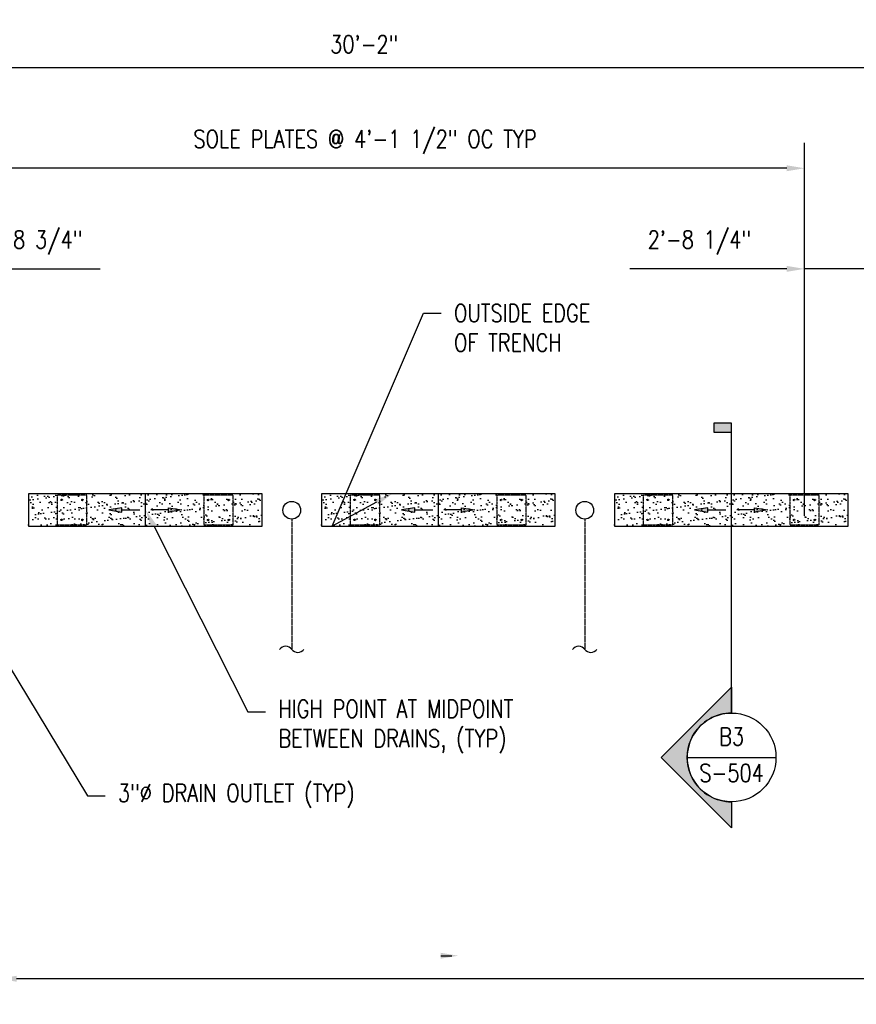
# Model space of a CAD drawing. Header units: inches. Extents: x -1118 to 4898, y -2233 to -529.
# Tile 92 of 124: x 271 to 553, y -2170 to -1837. Entities that reach past the tile are written whole.
import ezdxf
from ezdxf import colors
from ezdxf.entities.mleader import LeaderData, LeaderLine
from ezdxf.enums import TextEntityAlignment as Align
from ezdxf.math import Vec2, Vec3

# ---------------------------------------------------------------- set-up
doc = ezdxf.new("R2010")
doc.units = ezdxf.units.IN
doc.header["$MEASUREMENT"] = 0
doc.linetypes.add('Dash', pattern=[0.25, 0.125, -0.125])
doc.layers.get('0').update_dxf_attribs({"color": 241})
for name, color, linetype in [('A-FLOR-PATT', 8, 'Continuous'), ('A-FLOR-SLOPE', 172, 'Continuous'), ('G-ANNO-SYMB', 2, 'Continuous'), ('P-DRNS-PIPE', 3, 'Dash'), ('S-ANNO-DIMS', 1, 'Continuous'), ('S-ANNO-NOTE', 2, 'Continuous'), ('S-ANNO-SYMB', 2, 'Continuous'), ('S-ANNO-TEXT', 2, 'Continuous'), ('S-DOOR-SOLE', 131, 'Dash'), ('S-DOOR-TRNCH', 173, 'Continuous')]:
    doc.layers.add(name, color=color, linetype=linetype)
doc.styles.add('Annotative', font='romans.shx', dxfattribs={"width": 0.8, "height": 0.125})
doc.styles.add('Arial', font='romans.shx', dxfattribs={"width": 0.8})
doc.styles.add('ROMANS', font='romans.shx', dxfattribs={"width": 0.8})
doc.dimstyles.new('Annotative', dxfattribs={"dimscale": 0, "dimtxt": 0.125, "dimasz": 0.125, "dimexe": 0.18, "dimexo": 0.0625, "dimgap": 0.09, "dimtad": 1, "dimdec": 3, "dimzin": 3, "dimdsep": 46, "dimlunit": 4, "dimtxsty": 'Annotative', "dimcen": 0.09, "dimclrt": 2, "dimazin": 2, "dimtfac": 1, "dimtdec": 3, "dimtmove": 0, "dimatfit": 0, "dimfxl": 1, "dimtfill": 1, "dimfrac": 2, "dimtolj": 1, "dimtzin": 0, "dimarcsym": 0})

# ---------------------------------------------------------------- blocks, each defined once
blk = doc.blocks.new('*U11')
at = {"lineweight": -3}
blk.add_hatch(color=256, dxfattribs=at).paths.add_polyline_path([(-1.097837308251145e-15, 2.472109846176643), (-1.125592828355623e-15, 2.534609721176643), (-0.1249997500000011, 2.534609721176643), (-0.1249997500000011, 2.472109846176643)])
h = blk.add_hatch(color=256, dxfattribs=at)
edge = h.paths.add_edge_path()
edge.add_line((9.910201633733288e-16, -0.1302600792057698), (1.387776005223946e-16, -0.3124993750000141))
edge.add_line((1.387776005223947e-16, -0.3124993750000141), (-0.4947386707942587, 0.1822392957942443))
edge.add_line((-0.4947386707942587, 0.1822392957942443), (-2.775557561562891e-16, 0.6769779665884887))
edge.add_line((-3.006386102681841e-16, 0.6769779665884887), (-2.197081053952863e-16, 0.4947386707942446))
edge.add_arc((4.376976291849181e-16, 0.1822392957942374), 0.3124993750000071, 90.00000000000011, 270.0000000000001)
at = {"linetype": 'Continuous', "lineweight": -3}
blk.add_line((-2.197081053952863e-16, 0.4947386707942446), (-1.125592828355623e-15, 2.534609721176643), dxfattribs=at)
at = {"lineweight": -3}
for p, q in [((-3.006386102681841e-16, 0.6769779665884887), (-0.4947386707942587, 0.1822392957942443)), ((-0.4947386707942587, 0.1822392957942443), (1.387776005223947e-16, -0.3124993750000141)), ((-0.312499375, 0.1822392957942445), (0.3124993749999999, 0.1822392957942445))]:
    blk.add_line(p, q, dxfattribs=at)
at = {"lineweight": -3, "flags": 128}
blk.add_lwpolyline([(-1.097837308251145e-15, 2.472109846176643), (-1.125592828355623e-15, 2.534609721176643), (-0.1249997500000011, 2.534609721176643), (-0.1249997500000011, 2.472109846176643), (-1.097837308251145e-15, 2.472109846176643)], close=True, dxfattribs=at)
blk.add_lwpolyline([(9.910201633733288e-16, -0.1302600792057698), (1.387776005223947e-16, -0.3124993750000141), (-0.4947386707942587, 0.1822392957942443), (-3.006386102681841e-16, 0.6769779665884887), (-2.197081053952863e-16, 0.4947386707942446, 0.9999999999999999), (9.910201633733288e-16, -0.1302600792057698)], format="xyb", close=True, dxfattribs=at)
blk.add_lwpolyline([(-0.01562560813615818, -0.1302577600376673), (-0.01562560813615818, -0.1302577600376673)], dxfattribs=at)
blk.add_lwpolyline([(-0.01562560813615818, -0.1302577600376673), (-0.01562560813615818, -0.1302577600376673)], dxfattribs=at)
at = {"lineweight": -3}
blk.add_circle((-8.093050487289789e-17, 0.1822392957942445), 0.312499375, dxfattribs=at)
at = {"linetype": 'Continuous', "lineweight": -3, "style": 'Arial'}
blk.add_attdef('X#', text='', height=0.09375, dxfattribs=at).set_placement((-7.297380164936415e-15, 0.2291142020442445), align=Align.BOTTOM_CENTER)
blk.add_attdef('X-###', text='', height=0.09375, dxfattribs=at).set_placement((-7.297380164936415e-15, 0.1353643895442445), align=Align.TOP_CENTER)
blk = doc.blocks.new('*D87')
at = {"layer": 'S-ANNO-DIMS', "color": 0, "lineweight": -2, "transparency": 16777216}
for p, q in [((263.4975702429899, -2052.979701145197), (263.4975702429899, -2169.92916059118)), ((956.4975702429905, -2052.97731585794), (956.4975702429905, -2169.92916059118)), ((950.4975702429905, -2161.28916059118), (269.4975702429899, -2161.28916059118))]:
    blk.add_line(p, q, dxfattribs=at)
at = {"layer": 'S-ANNO-DIMS', "color": 0, "transparency": 16777216}
for points in [[(269.4975702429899, -2160.28916059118), (269.4975702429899, -2162.28916059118), (263.4975702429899, -2161.28916059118)], [(950.4975702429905, -2160.28916059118), (950.4975702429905, -2162.28916059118), (956.4975702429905, -2161.28916059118)]]:
    blk.add_solid(points, dxfattribs=at)
at = {"layer": 'S-ANNO-DIMS', "color": 2, "lineweight": -3, "transparency": 16777216, "insert": (610.1225702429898, -2153.397732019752), "char_height": 6, "width": 166.7663327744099, "attachment_point": 5, "style": 'Annotative'}
blk.add_mtext('\\A1;FLOOR DRAINS @ 8\'-3" OC TYP', dxfattribs=at)
blk = doc.blocks.new('*D92')
at = {"layer": 'S-ANNO-DIMS', "color": 0, "lineweight": -2, "transparency": 16777216}
for p, q in [((206.0103339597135, -1840.206042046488), (206.0103339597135, -1862.049589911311)), ((568.0103339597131, -1840.206042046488), (568.0103339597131, -1862.049589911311)), ((212.0103339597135, -1853.409589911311), (562.0103339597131, -1853.409589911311))]:
    blk.add_line(p, q, dxfattribs=at)
at = {"layer": 'S-ANNO-DIMS', "color": 0, "transparency": 16777216}
for points in [[(212.0103339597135, -1852.409589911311), (212.0103339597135, -1854.409589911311), (206.0103339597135, -1853.409589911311)], [(562.0103339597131, -1852.409589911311), (562.0103339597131, -1854.409589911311), (568.0103339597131, -1853.409589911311)]]:
    blk.add_solid(points, dxfattribs=at)
at = {"layer": 'S-ANNO-DIMS', "color": 2, "transparency": 16777216, "insert": (387.0103339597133, -1845.518161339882), "char_height": 6, "attachment_point": 5, "style": 'Annotative', "bg_fill": 3, "box_fill_scale": 1.25, "bg_fill_color": 256, "bg_fill_true_color": 13158600, "bg_fill_transparency": 0}
blk.add_mtext('\\A1;30\'-2"', dxfattribs=at)
blk = doc.blocks.new('TRENCH SOLE PLATE')
at = {"lineweight": -3, "ltscale": 0.25}
blk.add_lwpolyline([(-5, 5), (-5, -5), (5, -5), (5, 5)], close=True, dxfattribs=at)
for centre, radius in [((-3.499999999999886, 3.374999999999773), 0.25), ((3.5, 3.374999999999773), 0.2499999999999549), ((-3.499999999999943, -3.374999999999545), 0.2499999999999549), ((3.500000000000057, -3.374999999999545), 0.25)]:
    blk.add_circle(centre, radius, dxfattribs=at)
blk = doc.blocks.new('ARROW')
for p, q in [((-0.09375, -0.015625), (-0.09375, 0.015625)), ((-0.09375, 0.015625), (0, 0)), ((0, 0), (-0.09375, -0.015625))]:
    blk.add_line(p, q)
blk.add_lwpolyline([(-0.09375, 0), (-0.21875, 0)])
blk.add_solid([(-0.09375, 0.015625), (0, 0), (-0.09375, -0.015625)])
blk = doc.blocks.new('*D79')
at = {"layer": 'S-ANNO-DIMS', "color": 0, "lineweight": -2, "transparency": 16777216}
for p, q in [((206.0167397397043, -1918.409589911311), (206.0167397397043, -1912.769589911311)), ((238.7603818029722, -2004.876422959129), (238.7603818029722, -1912.769589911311)), ((200.0167397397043, -1921.409589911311), (194.0167397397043, -1921.409589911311)), ((206.0167397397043, -1921.409589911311), (238.7603818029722, -1921.409589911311)), ((244.7603818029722, -1921.409589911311), (297.8003818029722, -1921.409589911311))]:
    blk.add_line(p, q, dxfattribs=at)
at = {"layer": 'S-ANNO-DIMS', "color": 0, "transparency": 16777216}
for points in [[(200.0167397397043, -1920.409589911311), (200.0167397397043, -1922.409589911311), (206.0167397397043, -1921.409589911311)], [(244.7603818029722, -1920.409589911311), (244.7603818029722, -1922.409589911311), (238.7603818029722, -1921.409589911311)]]:
    blk.add_solid(points, dxfattribs=at)
at = {"layer": 'S-ANNO-DIMS', "color": 2, "transparency": 16777216, "insert": (274.2803818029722, -1912.518161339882), "char_height": 6, "attachment_point": 5, "style": 'Annotative', "bg_fill": 3, "box_fill_scale": 1.25, "bg_fill_color": 256, "bg_fill_true_color": 13158600, "bg_fill_transparency": 0}
blk.add_mtext('\\A1;2\'-8 3/4"', dxfattribs=at)
blk = doc.blocks.new('*D73')
at = {"layer": 'S-ANNO-DIMS', "color": 0, "lineweight": -2, "transparency": 16777216}
for p, q in [((238.7475702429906, -2004.876422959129), (238.7475702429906, -1878.769589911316)), ((535.7583026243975, -2004.877386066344), (535.7583026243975, -1878.769589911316)), ((529.7583026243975, -1887.409589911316), (244.7475702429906, -1887.409589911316))]:
    blk.add_line(p, q, dxfattribs=at)
at = {"layer": 'S-ANNO-DIMS', "color": 0, "transparency": 16777216}
for points in [[(244.7475702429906, -1886.409589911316), (244.7475702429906, -1888.409589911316), (238.7475702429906, -1887.409589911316)], [(529.7583026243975, -1886.409589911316), (529.7583026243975, -1888.409589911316), (535.7583026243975, -1887.409589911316)]]:
    blk.add_solid(points, dxfattribs=at)
at = {"layer": 'S-ANNO-DIMS', "color": 2, "transparency": 16777216, "insert": (387.2529364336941, -1878.518161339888), "char_height": 6, "attachment_point": 5, "style": 'Annotative', "bg_fill": 3, "box_fill_scale": 1.25, "bg_fill_color": 256, "bg_fill_true_color": 13158600, "bg_fill_transparency": 0}
blk.add_mtext('\\A1;SOLE PLATES @ 4\'-1 1/2" OC TYP', dxfattribs=at)
blk = doc.blocks.new('*D74')
at = {"layer": 'S-ANNO-DIMS', "color": 0, "lineweight": -2, "transparency": 16777216}
for p, q in [((535.7583026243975, -2004.877386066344), (535.7583026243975, -1912.769589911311)), ((568.0209706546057, -1918.409589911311), (568.0209706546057, -1912.769589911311)), ((529.7583026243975, -1921.409589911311), (476.7183026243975, -1921.409589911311)), ((568.0209706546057, -1921.409589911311), (535.7583026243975, -1921.409589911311)), ((574.0209706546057, -1921.409589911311), (580.0209706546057, -1921.409589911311))]:
    blk.add_line(p, q, dxfattribs=at)
at = {"layer": 'S-ANNO-DIMS', "color": 0, "transparency": 16777216}
for points in [[(529.7583026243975, -1920.409589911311), (529.7583026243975, -1922.409589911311), (535.7583026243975, -1921.409589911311)], [(574.0209706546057, -1920.409589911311), (574.0209706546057, -1922.409589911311), (568.0209706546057, -1921.409589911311)]]:
    blk.add_solid(points, dxfattribs=at)
at = {"layer": 'S-ANNO-DIMS', "color": 2, "transparency": 16777216, "insert": (500.2383026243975, -1912.518161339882), "char_height": 6, "attachment_point": 5, "style": 'Annotative', "bg_fill": 3, "box_fill_scale": 1.25, "bg_fill_color": 256, "bg_fill_true_color": 13158600, "bg_fill_transparency": 0}
blk.add_mtext('\\A1;2\'-8 1/4"', dxfattribs=at)
blk = doc.blocks.new('_DotSmall')
at = {"color": 0, "linetype": 'ByBlock', "const_width": 0.5}
blk.add_lwpolyline([(-0.0625, 0, 1), (0.0625, 0, 1)], format="xyb", close=True, dxfattribs=at)

msp = doc.modelspace()

# ---------------------------------------------------------------- hatches: boundary and pattern name
at = {"layer": 'A-FLOR-PATT'}
h = msp.add_hatch(dxfattribs=at)
h.set_pattern_fill('AR-SAND', color=256, scale=2)
h.set_pattern_definition([(37.50000000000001, (-594.125, -1290.386573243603), (-0.1259867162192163, 3.853647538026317), [0, -3.04, 0, -3.4, 0, -3.25]), (7.499999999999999, (-594.125, -1290.386573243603), (3.539553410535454, 5.644292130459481), [0, -1.64, 0, -2.74, 0, -1.05]), (327.5, (-596.585, -1290.386573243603), (6.22828372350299, 0.01131810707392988), [0, -1, 0, -3.6, 0, -4.7]), (317.5, (-596.585, -1290.386573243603), (6.012253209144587, 1.755351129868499), [0, -0.5, 0, -2.36, 0, -2.7])])
h.paths.add_polyline_path([(352.4975702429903, -1997.379771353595), (273.4975702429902, -1997.379771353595), (273.4975702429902, -2008.379771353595), (352.4975702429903, -2008.379771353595)])
h = msp.add_hatch(dxfattribs=at)
h.set_pattern_fill('AR-SAND', color=256, scale=2)
h.set_pattern_definition([(37.50000000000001, (-495.1249999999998, -1290.386573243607), (-0.1259867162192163, 3.853647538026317), [0, -3.04, 0, -3.4, 0, -3.25]), (7.499999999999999, (-495.1249999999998, -1290.386573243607), (3.539553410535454, 5.644292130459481), [0, -1.64, 0, -2.74, 0, -1.05]), (327.5, (-497.5849999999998, -1290.386573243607), (6.22828372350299, 0.01131810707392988), [0, -1, 0, -3.6, 0, -4.7]), (317.5, (-497.5849999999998, -1290.386573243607), (6.012253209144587, 1.755351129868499), [0, -0.5, 0, -2.36, 0, -2.7])])
h.paths.add_polyline_path([(451.4975702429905, -1997.379771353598), (372.4975702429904, -1997.379771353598), (372.4975702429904, -2008.379771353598), (451.4975702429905, -2008.379771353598)])
h = msp.add_hatch(dxfattribs=at)
h.set_pattern_fill('AR-SAND', color=256, scale=2)
h.set_pattern_definition([(37.50000000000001, (-396.1250000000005, -1290.386573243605), (-0.1259867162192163, 3.853647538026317), [0, -3.04, 0, -3.4, 0, -3.25]), (7.499999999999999, (-396.1250000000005, -1290.386573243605), (3.539553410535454, 5.644292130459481), [0, -1.64, 0, -2.74, 0, -1.05]), (327.5, (-398.5850000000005, -1290.386573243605), (6.22828372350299, 0.01131810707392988), [0, -1, 0, -3.6, 0, -4.7]), (317.5, (-398.5850000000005, -1290.386573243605), (6.012253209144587, 1.755351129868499), [0, -0.5, 0, -2.36, 0, -2.7])])
h.paths.add_polyline_path([(550.4975702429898, -1997.379771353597), (471.4975702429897, -1997.379771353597), (471.4975702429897, -2008.379771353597), (550.4975702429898, -2008.379771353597)])

# ---------------------------------------------------------------- linework, layer by layer
at = {"layer": 'A-FLOR-SLOPE', "lineweight": -3}
for p, q in [((312.9975702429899, -1997.379771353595), (312.9975702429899, -2008.379771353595)), ((411.9975702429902, -1997.379771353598), (411.9975702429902, -2008.379771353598)), ((510.9975702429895, -1997.379771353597), (510.9975702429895, -2008.379771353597))]:
    msp.add_line(p, q, dxfattribs=at)
at = {"layer": 'P-DRNS-PIPE', "lineweight": -3}
for p, q in [((362.49757024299, -2005.9797011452), (362.49757024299, -2049.979701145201)), ((461.4975702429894, -2005.979701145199), (461.4975702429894, -2049.979701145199))]:
    msp.add_line(p, q, dxfattribs=at)
at = {"layer": 'P-DRNS-PIPE', "linetype": 'Continuous', "lineweight": -3}
for centre in [(362.49757024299, -2002.9797011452), (461.4975702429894, -2002.979701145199)]:
    msp.add_circle(centre, 3, dxfattribs=at)
for centre, radius, start, end in [((360.43507024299, -2051.526576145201), 2.578125, 36.8698976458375, 143.1301023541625), ((459.4350702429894, -2051.526576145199), 2.578125, 36.8698976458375, 143.1301023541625), ((364.56007024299, -2048.4328261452), 2.578125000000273, 216.8698976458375, 323.1301023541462), ((463.5600702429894, -2048.432826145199), 2.578125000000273, 216.8698976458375, 323.1301023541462)]:
    msp.add_arc(centre, radius, start, end, dxfattribs=at)
at = {"layer": 'S-DOOR-TRNCH', "lineweight": -3}
for points in [[(352.4975702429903, -1997.379771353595), (273.4975702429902, -1997.379771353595), (273.4975702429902, -2008.379771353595), (352.4975702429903, -2008.379771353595)], [(451.4975702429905, -1997.379771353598), (372.4975702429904, -1997.379771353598), (372.4975702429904, -2008.379771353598), (451.4975702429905, -2008.379771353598)], [(550.4975702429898, -1997.379771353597), (471.4975702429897, -1997.379771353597), (471.4975702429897, -2008.379771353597), (550.4975702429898, -2008.379771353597)]]:
    msp.add_lwpolyline(points, close=True, dxfattribs=at)

# ---------------------------------------------------------------- block references
at = {"layer": 'G-ANNO-SYMB', "lineweight": -3}
ref = msp.add_blockref('*U11', (511.1225702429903, -2095.258769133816), dxfattribs=dict(at, xscale=48, yscale=48, zscale=48))
ref.add_attrib('X-###', 'S-504', dxfattribs={"layer": 'S-ANNO-SYMB', "color": 1, "linetype": 'Continuous', "lineweight": -2, "height": 6, "style": 'ROMANS', "width": 0.8000000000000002}).set_placement((511.1225702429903, -2088.761278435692), align=Align.TOP_CENTER)
ref.add_attrib('X#', 'B3', dxfattribs={"layer": 'S-ANNO-TEXT', "color": 1, "linetype": 'Continuous', "lineweight": -2, "height": 6, "style": 'ROMANS', "width": 0.8000000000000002}).set_placement((511.1225702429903, -2084.261287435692), align=Align.BOTTOM_CENTER)
at = {"layer": 'S-ANNO-SYMB', "xscale": -48, "yscale": 48, "zscale": 48, "rotation": 359.9999999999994}
for p in [(300.6250933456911, -2002.879771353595), (399.6250933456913, -2002.879771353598), (498.6250933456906, -2002.879771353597)]:
    msp.add_blockref('ARROW', p, dxfattribs=at)
at = {"layer": 'S-ANNO-SYMB', "xscale": 48, "yscale": 48, "zscale": 48}
for p in [(325.3700471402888, -2002.879771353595), (424.370047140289, -2002.879771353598), (523.3700471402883, -2002.879771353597)]:
    msp.add_blockref('ARROW', p, dxfattribs=at)
at = {"layer": 'S-DOOR-SOLE'}
for p in [(288.2475702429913, -2002.876422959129), (337.7475702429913, -2002.876422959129), (387.2475702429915, -2002.876422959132), (436.7475702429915, -2002.876422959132), (486.2475702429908, -2002.876422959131), (535.7475702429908, -2002.876422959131)]:
    msp.add_blockref('TRENCH SOLE PLATE', p, dxfattribs=at)

# ---------------------------------------------------------------- dimensions: what is measured, and where the dimension line sits
at = {"layer": 'S-ANNO-DIMS'}
dim = msp.add_linear_dim(base=(568.0103339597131, -1853.409589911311), p1=(206.0103339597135, -1837.206042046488), p2=(568.0103339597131, -1837.206042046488), dimstyle='Annotative', override={"dimpost": '\\X'}, dxfattribs=at)
dim.commit()
dim.dimension.update_dxf_attribs({"geometry": '*D92', "text_midpoint": (387.0103339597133, -1845.518161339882)})
at = {"layer": 'S-ANNO-DIMS', "lineweight": -3}
dim = msp.add_linear_dim(base=(263.4975702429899, -2161.28916059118), p1=(956.4975702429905, -2049.97731585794), p2=(263.4975702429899, -2049.979701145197), angle=180, text='FLOOR DRAINS @ 8\'-3" OC TYP', dimstyle='Annotative', override={"dimpost": '\\X', "dimtfill": 0}, dxfattribs=at)
dim.commit()
dim.dimension.update_dxf_attribs({"geometry": '*D87', "text_midpoint": (610.1225702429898, -2161.28916059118), "dimtype": 160})

# ---------------------------------------------------------------- leaders
at = {"layer": 'S-ANNO-DIMS'}
ml = msp.add_multileader_mtext('Standard', dxfattribs=at)
ml.set_content('', color=256, style='Annotative')
ml.set_leader_properties(color=1, linetype='ByLayer', lineweight=-1)
ml.build(insert=Vec2(0, 0))
ml.multileader.update_dxf_attribs({"has_dogleg": 0, "text_right_attachment_type": 3, "dogleg_length": 0.125, "arrow_head_size": 6, "scale": 48})
ctx = ml.context
ctx.base_point, ctx.scale, ctx.char_height, ctx.arrow_head_size, ctx.landing_gap_size, ctx.plane_origin = Vec3(407.8892006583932, -2153.511012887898), 48, 6, 6, 4.32, Vec3(397.8179751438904, -2153.511012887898)
ctx.right_attachment, ctx.text_align_type = 3, 2
notes = []
notes.append((ctx, [(0, (1, 1, 0), (422.5292006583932, -2153.511012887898), (-1, 0), 6, [(0, [(418.8179751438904, -2153.511012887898)], 0, [])])]))
ctx.mtext.insert, ctx.mtext.alignment, ctx.mtext.flow_direction = Vec3(412.209200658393, -2150.511012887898), 3, 5
at = {"layer": 'S-ANNO-NOTE', "lineweight": -3}
ml = msp.add_multileader_mtext('Standard', dxfattribs=at)
ml.set_content('SOLE\\PPLATES', color=256, style='Annotative')
ml.set_leader_properties(color=1, linetype='ByLayer', lineweight=-1)
ml.build(insert=Vec2(0, 0))
ml.multileader.update_dxf_attribs({"text_right_attachment_type": 3, "dogleg_length": 0.125, "arrow_head_size": 6, "scale": 48})
ctx = ml.context
ctx.base_point, ctx.scale, ctx.char_height, ctx.arrow_head_size, ctx.landing_gap_size, ctx.plane_origin = Vec3(-914.109005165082, -1947.272363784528), 48, 6, 6, 4.32, Vec3(-893.0239461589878, -1936.103476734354)
ctx.right_attachment = 3
notes.append((ctx, [(1, (1, 1, 0), (-920.109005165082, -1947.272363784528), (1, 0), 6, [(1, [(-930.2741739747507, -1997.877386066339)], 0, [])])]))
ctx.mtext.insert, ctx.mtext.width, ctx.mtext.flow_direction = Vec3(-909.7890051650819, -1944.272363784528), 54.2787093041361, 5
ml = msp.add_multileader_mtext('Standard', dxfattribs=at)
ml.set_content('OUTSIDE EDGE\\POF TRENCH', color=256, style='Annotative')
ml.set_leader_properties(color=1, linetype='ByLayer', lineweight=-1)
ml.build(insert=Vec2(0, 0))
ml.multileader.update_dxf_attribs({"text_right_attachment_type": 3, "dogleg_length": 0.125, "arrow_head_size": 6, "scale": 48})
ctx = ml.context
ctx.base_point, ctx.scale, ctx.char_height, ctx.arrow_head_size, ctx.landing_gap_size, ctx.plane_origin = Vec3(-166.0721826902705, -1951.951370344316), 48, 6, 6, 4.32, Vec3(-167.7060561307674, -1788.249306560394)
ctx.right_attachment = 3
notes.append((ctx, [(1, (1, 1, 0), (-100.2321826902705, -1961.951370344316), (-1, 0), 6, [(1, [(-89.69175292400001, -2027.379719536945), (-69.4269361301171, -2038.379890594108)], 0, [])])]))
ctx.mtext.insert, ctx.mtext.width, ctx.mtext.flow_direction = Vec3(-161.7521826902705, -1948.951370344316), 55.2475755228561, 5
ml = msp.add_multileader_mtext('Standard', dxfattribs=at)
ml.set_content('HIGH POINT AT MIDPOINT\\PBETWEEN DRAINS, (TYP)', color=256, style='Annotative')
ml.set_leader_properties(color=1, linetype='ByLayer', lineweight=-1)
ml.build(insert=Vec2(0, 0))
ml.multileader.update_dxf_attribs({"text_right_attachment_type": 3, "dogleg_length": 0.125, "arrow_head_size": 6, "scale": 48})
ctx = ml.context
ctx.base_point, ctx.scale, ctx.char_height, ctx.arrow_head_size, ctx.landing_gap_size, ctx.plane_origin = Vec3(353.6626412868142, -2071.078258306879), 48, 6, 6, 4.32, Vec3(256.5849157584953, -2163.28609057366)
ctx.right_attachment = 3
notes.append((ctx, [(1, (1, 1, 0), (347.6626412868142, -2071.078258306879), (1, 0), 6, [(0, [(313.1225702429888, -2002.879771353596)], 0, [])])]))
ctx.mtext.insert, ctx.mtext.flow_direction = Vec3(357.9826412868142, -2067.078258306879), 5
ml = msp.add_multileader_mtext('Standard', dxfattribs=at)
ml.set_content('1:100 SLOPE (TYP)', color=256, style='Annotative')
ml.set_leader_properties(color=1, linetype='ByLayer', lineweight=-1)
ml.build(insert=Vec2(0, 0))
ml.multileader.update_dxf_attribs({"text_right_attachment_type": 3, "dogleg_length": 0.125, "arrow_head_size": 6, "scale": 48})
ctx = ml.context
ctx.base_point, ctx.scale, ctx.char_height, ctx.arrow_head_size, ctx.landing_gap_size, ctx.plane_origin = Vec3(-492.4816459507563, -2118.061561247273), 48, 6, 6, 4.32, Vec3(-465.3879014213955, -2078.903494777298)
ctx.right_attachment = 3
notes.append((ctx, [(1, (1, 1, 0), (-498.4816459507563, -2118.061561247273), (1, 0), 6, [(1, [(-506.2292579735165, -2032.884085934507), (-515.9742117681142, -2032.884085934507)], 0, [])])]))
ctx.mtext.insert, ctx.mtext.width, ctx.mtext.flow_direction = Vec3(-488.1616459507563, -2114.061561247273), 74.62501234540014, 5
ml = msp.add_multileader_mtext('Standard', dxfattribs=at)
ml.set_content('3" %%C DRAIN OUTLET (TYP)', color=256, style='Annotative')
ml.set_leader_properties(color=1, linetype='ByLayer', lineweight=-1)
ml.build(insert=Vec2(0, 0))
ml.multileader.update_dxf_attribs({"text_right_attachment_type": 3, "dogleg_length": 0.125, "arrow_head_size": 6, "scale": 48})
ctx = ml.context
ctx.base_point, ctx.scale, ctx.char_height, ctx.arrow_head_size, ctx.landing_gap_size, ctx.plane_origin = Vec3(-821.7946929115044, -2052.304569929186), 48, 6, 6, 4.32, Vec3(-800.7096339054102, -2041.135682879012)
ctx.right_attachment = 3
notes.append((ctx, [(1, (1, 1, 0), (-827.7946929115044, -2052.304569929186), (1, 0), 6, [(1, [(-857.6019980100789, -2034.760866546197)], 0, [])])]))
ctx.mtext.insert, ctx.mtext.width, ctx.mtext.flow_direction = Vec3(-817.4746929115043, -2048.304569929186), 54.2787093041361, 5
ml = msp.add_multileader_mtext('Standard', dxfattribs=at)
ml.set_content('SOLE\\PPLATES', color=256, style='Annotative')
ml.set_leader_properties(color=1, linetype='ByLayer', lineweight=-1)
ml.build(insert=Vec2(0, 0))
ml.multileader.update_dxf_attribs({"text_right_attachment_type": 3, "dogleg_length": 0.125, "arrow_head_size": 6, "scale": 48})
ctx = ml.context
ctx.base_point, ctx.scale, ctx.char_height, ctx.arrow_head_size, ctx.landing_gap_size, ctx.plane_origin = Vec3(106.85820046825, -2070.083798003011), 48, 6, 6, 4.32, Vec3(104.7149913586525, -2058.914910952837)
ctx.right_attachment = 3
notes.append((ctx, [(1, (1, 1, 0), (100.85820046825, -2070.083798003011), (1, 0), 6, [(0, [(75.0105492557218, -2037.88408593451), (123.0105492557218, -2037.88408593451)], 0, [])])]))
ctx.mtext.insert, ctx.mtext.width, ctx.mtext.flow_direction = Vec3(111.17820046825, -2067.083798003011), 54.2787093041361, 5
ml = msp.add_multileader_mtext('Standard', dxfattribs=at)
ml.set_content('3"%%C DRAIN OUTLET (TYP)', color=256, style='Annotative')
ml.set_leader_properties(color=1, linetype='ByLayer', lineweight=-1)
ml.build(insert=Vec2(0, 0))
ml.multileader.update_dxf_attribs({"text_right_attachment_type": 3, "dogleg_length": 0.125, "arrow_head_size": 6, "scale": 48})
ctx = ml.context
ctx.base_point, ctx.scale, ctx.char_height, ctx.arrow_head_size, ctx.landing_gap_size, ctx.plane_origin = Vec3(299.4298753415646, -2099.526229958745), 48, 6, 6, 4.32, Vec3(320.5149343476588, -2056.354517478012)
ctx.right_attachment = 3
notes.append((ctx, [(1, (1, 1, 0), (293.4298753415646, -2099.526229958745), (1, 0), 6, [(1, [(263.6225702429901, -2049.979701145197)], 0, [])])]))
ctx.mtext.insert, ctx.mtext.width, ctx.mtext.flow_direction = Vec3(303.7498753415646, -2095.526229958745), 54.2787093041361, 5
for ctx, leaders in notes:
    for number, flags, end, landing, length, lines in leaders:
        leader = LeaderData()
        leader.index, (leader.has_last_leader_line, leader.has_dogleg_vector, leader.attachment_direction) = number, flags
        leader.last_leader_point, leader.dogleg_vector, leader.dogleg_length = Vec3(end), Vec3(landing), length
        for number, points, colour, breaks in lines:
            line = LeaderLine()
            line.index, line.vertices, line.color, line.breaks = number, Vec3.list(points), colors.encode_raw_color(colour), breaks
            leader.lines.append(line)
        ctx.leaders.append(leader)

# ---------------------------------------------------------------- next in the draw order: dimensions: what is measured, and where the dimension line sits
at = {"layer": 'S-ANNO-DIMS'}
dim = msp.add_linear_dim(base=(238.7603818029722, -1921.409589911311), p1=(206.0167397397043, -1921.409589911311), p2=(238.7603818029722, -2007.876422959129), dimstyle='Annotative', override={"dimpost": '\\X'}, dxfattribs=at)
dim.commit()
dim.dimension.update_dxf_attribs({"geometry": '*D79', "text_midpoint": (274.2803818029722, -1912.518161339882)})

# ---------------------------------------------------------------- next in the draw order: dimensions: what is measured, and where the dimension line sits
dim = msp.add_linear_dim(base=(238.7475702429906, -1887.409589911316), p1=(535.7583026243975, -2007.877386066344), p2=(238.7475702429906, -2007.876422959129), angle=180, text='SOLE PLATES @ 4\'-1 1/2" OC TYP', dimstyle='Annotative', override={"dimpost": '\\X'}, dxfattribs=at)
dim.commit()
dim.dimension.update_dxf_attribs({"geometry": '*D73', "text_midpoint": (387.2529364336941, -1878.518161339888)})

# ---------------------------------------------------------------- next in the draw order: dimensions: what is measured, and where the dimension line sits
dim = msp.add_linear_dim(base=(568.0209706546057, -1921.409589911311), p1=(535.7583026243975, -2007.877386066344), p2=(568.0209706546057, -1921.409589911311), dimstyle='Annotative', override={"dimpost": '\\X'}, dxfattribs=at)
dim.commit()
dim.dimension.update_dxf_attribs({"geometry": '*D74', "text_midpoint": (500.2383026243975, -1921.409589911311), "dimtype": 160})

# ---------------------------------------------------------------- next in the draw order: leaders
at = {"layer": 'S-ANNO-NOTE', "lineweight": -3}
ml = msp.add_multileader_mtext('Standard', dxfattribs=at)
ml.set_content('OUTSIDE EDGE\\POF TRENCH', color=256, style='Annotative')
ml.set_leader_properties(color=1, linetype='ByLayer', lineweight=-1)
ml.build(insert=Vec2(0, 0))
ml.multileader.update_dxf_attribs({"text_right_attachment_type": 3, "dogleg_length": 0.125, "arrow_head_size": 6, "scale": 48})
ctx = ml.context
ctx.base_point, ctx.scale, ctx.char_height, ctx.arrow_head_size, ctx.landing_gap_size, ctx.plane_origin = Vec3(412.9966359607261, -1936.351972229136), 48, 6, 6, 4.32, Vec3(474.4705094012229, -1758.249358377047)
ctx.right_attachment = 3
notes = []
notes.append((ctx, [(1, (1, 1, 0), (406.9966359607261, -1936.351972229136), (1, 0), 6, [(1, [(396.4562061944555, -1997.379771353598), (376.1913894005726, -2008.379942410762)], 0, [])])]))
ctx.mtext.insert, ctx.mtext.width, ctx.mtext.flow_direction = Vec3(417.316635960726, -1933.351972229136), 55.2475755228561, 5
ml = msp.add_multileader_mtext('Standard', dxfattribs=at)
ml.set_content('GROUT\\PFILL', color=256, style='Annotative')
ml.set_leader_properties(color=1, linetype='ByLayer', lineweight=-1)
ml.set_arrow_properties(name='DOTSMALL')
ml.build(insert=Vec2(0, 0))
ml.multileader.update_dxf_attribs({"text_right_attachment_type": 3, "dogleg_length": 0.125, "arrow_head_size": 6, "scale": 48})
ctx = ml.context
ctx.base_point, ctx.scale, ctx.char_height, ctx.arrow_head_size, ctx.landing_gap_size, ctx.plane_origin = Vec3(-847.9340423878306, -1946.833628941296), 48, 6, 6, 4.32, Vec3(-817.9336409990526, -1935.664741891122)
ctx.right_attachment = 3
notes.append((ctx, [(1, (1, 1, 0), (-853.9340423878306, -1946.833628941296), (1, 0), 6, [(1, [(-872.1013454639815, -2002.880734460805)], 0, [])])]))
ctx.mtext.insert, ctx.mtext.width, ctx.mtext.flow_direction = Vec3(-843.6140423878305, -1943.833628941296), 54.2787093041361, 5
for ctx, leaders in notes:
    for number, flags, end, landing, length, lines in leaders:
        leader = LeaderData()
        leader.index, (leader.has_last_leader_line, leader.has_dogleg_vector, leader.attachment_direction) = number, flags
        leader.last_leader_point, leader.dogleg_vector, leader.dogleg_length = Vec3(end), Vec3(landing), length
        for number, points, colour, breaks in lines:
            line = LeaderLine()
            line.index, line.vertices, line.color, line.breaks = number, Vec3.list(points), colors.encode_raw_color(colour), breaks
            leader.lines.append(line)
        ctx.leaders.append(leader)

doc.saveas('drawing.dxf')
